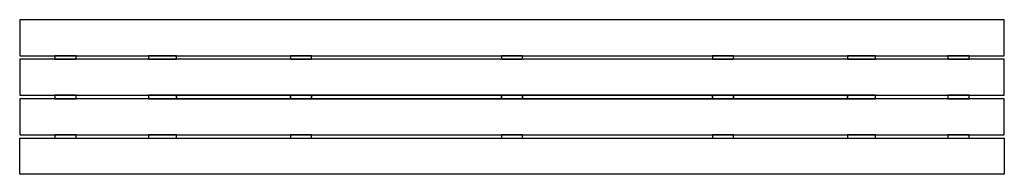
# Model space of a CAD drawing. Header units: inches. Extents: x -55 to 55, y -9 to 9.
import ezdxf

# ---------------------------------------------------------------- set-up
doc = ezdxf.new("R2010")
doc.units = ezdxf.units.IN
doc.header["$MEASUREMENT"] = 0
doc.layers.add('72_EGR_BASE_D2_IMPORT', color=7, linetype='Continuous')

# ---------------------------------------------------------------- blocks, each defined once
blk = doc.blocks.new('b89ab55d-7a99-44ca-9e80-f59c8aa51f19')
at = {"layer": '72_EGR_BASE_D2_IMPORT', "color": 18, "true_color": 0x000000}
for points in [[(-51.18, 4.62, 0), (55.12, 4.62, 0), (55.12, 8.66, 0), (-55.12, 8.66, 0), (-55.12, 4.62, 0)], [(-51.18, 4.62, 0), (-51.18, 4.23, 0), (-48.81, 4.23, 0), (-48.81, 4.62, 0)], [(-40.71, 4.62, 0), (-40.71, 4.23, 0), (-37.56, 4.23, 0), (-37.56, 4.62, 0)], [(-24.81, 4.62, 0), (-24.81, 4.23, 0), (-22.45, 4.23, 0), (-22.45, 4.62, 0)], [(-1.18, 4.62, 0), (-1.18, 4.23, 0), (1.18, 4.23, 0), (1.18, 4.62, 0)], [(22.45, 4.62, 0), (22.45, 4.23, 0), (24.81, 4.23, 0), (24.81, 4.62, 0)], [(37.56, 4.62, 0), (37.56, 4.23, 0), (40.71, 4.23, 0), (40.71, 4.62, 0)], [(48.81, 4.62, 0), (48.81, 4.23, 0), (51.18, 4.23, 0), (51.18, 4.62, 0)], [(-51.18, 0.19, 0), (55.12, 0.19, 0), (55.12, 4.23, 0), (-55.12, 4.23, 0), (-55.12, 0.19, 0)], [(-51.18, 0.19, 0), (-51.18, -0.19, 0), (-48.81, -0.19, 0), (-48.81, 0.19, 0)], [(-40.71, 0.19, 0), (-40.71, -0.19, 0), (-37.56, -0.19, 0), (-37.56, 0.19, 0)], [(-37.56, 0.19, 0), (-37.56, -0.19, 0), (-24.81, -0.19, 0), (-24.81, 0.19, 0)], [(-24.81, 0.19, 0), (-24.81, -0.19, 0), (-22.45, -0.19, 0), (-22.45, 0.19, 0)], [(-22.45, 0.19, 0), (-22.45, -0.19, 0), (-1.18, -0.19, 0), (-1.18, 0.19, 0)], [(-1.18, 0.19, 0), (-1.18, -0.19, 0), (1.18, -0.19, 0), (1.18, 0.19, 0)], [(1.18, 0.19, 0), (1.18, -0.19, 0), (22.45, -0.19, 0), (22.45, 0.19, 0)], [(22.45, 0.19, 0), (22.45, -0.19, 0), (24.81, -0.19, 0), (24.81, 0.19, 0)], [(24.81, 0.19, 0), (24.81, -0.19, 0), (37.56, -0.19, 0), (37.56, 0.19, 0)], [(37.56, 0.19, 0), (37.56, -0.19, 0), (40.71, -0.19, 0), (40.71, 0.19, 0)], [(48.81, 0.19, 0), (48.81, -0.19, 0), (51.18, -0.19, 0), (51.18, 0.19, 0)], [(-51.18, -4.23, 0), (55.12, -4.23, 0), (55.12, -0.19, 0), (-55.12, -0.19, 0), (-55.12, -4.23, 0)], [(-51.18, -4.23, 0), (-51.18, -4.62, 0), (-48.81, -4.62, 0), (-48.81, -4.23, 0)], [(-40.71, -4.23, 0), (-40.71, -4.62, 0), (-37.56, -4.62, 0), (-37.56, -4.23, 0)], [(-24.81, -4.23, 0), (-24.81, -4.62, 0), (-22.45, -4.62, 0), (-22.45, -4.23, 0)], [(-1.18, -4.23, 0), (-1.18, -4.62, 0), (1.18, -4.62, 0), (1.18, -4.23, 0)], [(22.45, -4.23, 0), (22.45, -4.62, 0), (24.81, -4.62, 0), (24.81, -4.23, 0)], [(37.56, -4.23, 0), (37.56, -4.62, 0), (40.71, -4.62, 0), (40.71, -4.23, 0)], [(48.81, -4.23, 0), (48.81, -4.62, 0), (51.18, -4.62, 0), (51.18, -4.23, 0)], [(-51.18, -4.62, 0), (55.12, -4.62, 0), (55.12, -8.66, 0), (-55.12, -8.66, 0), (-55.12, -4.62, 0)]]:
    blk.add_polyline3d(points, close=True, dxfattribs=at)
blk = doc.blocks.new('71d1e22c-0d23-4e42-8c18-f1805fa10367')
at = {"layer": '72_EGR_BASE_D2_IMPORT'}
blk.add_blockref('b89ab55d-7a99-44ca-9e80-f59c8aa51f19', (0, 0), dxfattribs=at)

msp = doc.modelspace()

# ---------------------------------------------------------------- block references
at = {"color": 7, "true_color": 0xffffff}
msp.add_blockref('71d1e22c-0d23-4e42-8c18-f1805fa10367', (0, 0), dxfattribs=at)

doc.saveas('drawing.dxf')
